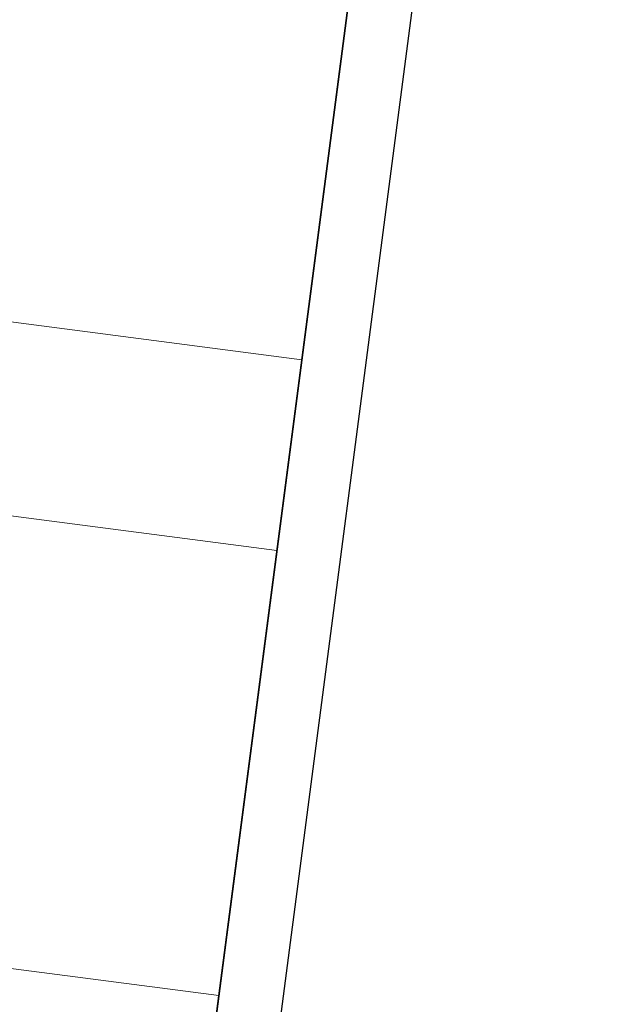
# Model space of a CAD drawing. Header units: metres. Extents: x -11 to 3521450, y 0 to 5943726.
# Tile 68 of 97: x 3520853.17 to 3520855.45, y 5943338.92 to 5943342.76. Entities that reach past the tile are written whole.
import ezdxf

# ---------------------------------------------------------------- set-up
doc = ezdxf.new("R2010")
doc.units = ezdxf.units.M
for name, color, linetype in [('Stempel', 7, 'Continuous'), ('T__RANDI', 3, 'Continuous'), ('T__RANDO', 7, 'Continuous'), ('T__TEXT', 2, 'Continuous')]:
    doc.layers.add(name, color=color, linetype=linetype)
doc.styles.add('SIMPLEX8', font='simplexd.shx', dxfattribs={"width": 0.8})

# ---------------------------------------------------------------- blocks, each defined once
blk = doc.blocks.new('SOF_PAGEMARGIN_FB77')
at = {"layer": 'T__RANDI', "color": 3}
blk.add_line((205, 5), (205, 292), dxfattribs=at)
at = {"layer": 'T__RANDO', "color": 7}
blk.add_line((210, 0), (210, 297), dxfattribs=at)
blk = doc.blocks.new('Planstempel')
at = {"layer": 'Stempel', "color": 1}
blk.add_line((-0.25, 14.5762), (-0.25, 0.25), dxfattribs=at)
at = {"layer": 'Stempel', "color": 7, "lineweight": 18}
for p, q in [((-4.75, 7.6), (-0.25, 7.6)), ((-9.25, 6.85), (-0.25, 6.85)), ((-9.25, 5.1), (-0.25, 5.1))]:
    blk.add_line(p, q, dxfattribs=at)
at = {"layer": 'T__TEXT', "color": 1, "lineweight": 25, "insert": (-4.3925, 6.0969), "char_height": 0.08, "width": 4, "attachment_point": 1, "rotation": 360, "style": 'SIMPLEX8'}
blk.add_mtext('\\pxt16;Blumenstraße 72\\P04155 Leipzig^I\\PTelefon: 0345/6141 694-10\\P\\ptz;E-Mail: info@ibj-ing.de', dxfattribs=at)

msp = doc.modelspace()

# ---------------------------------------------------------------- block references
at = {"linetype": 'Continuous', "lineweight": 18, "extrusion": (4.31589e-07, -5.63916e-08, 1), "xscale": 0.05, "yscale": 0.05, "zscale": 0.05, "rotation": 352.5558816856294}
msp.add_blockref('SOF_PAGEMARGIN_FB77', (3520843.1184, 5943335.2274, 1.1843), dxfattribs=at)

# ---------------------------------------------------------------- next in the draw order: block references
at = {"linetype": 'Continuous', "lineweight": 18, "extrusion": (4.31589e-07, -5.63916e-08, 1), "rotation": 352.5558816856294}
msp.add_blockref('Planstempel', (3520853.5299, 5943333.8671, 1.1843), dxfattribs=at)

doc.saveas('drawing.dxf')
